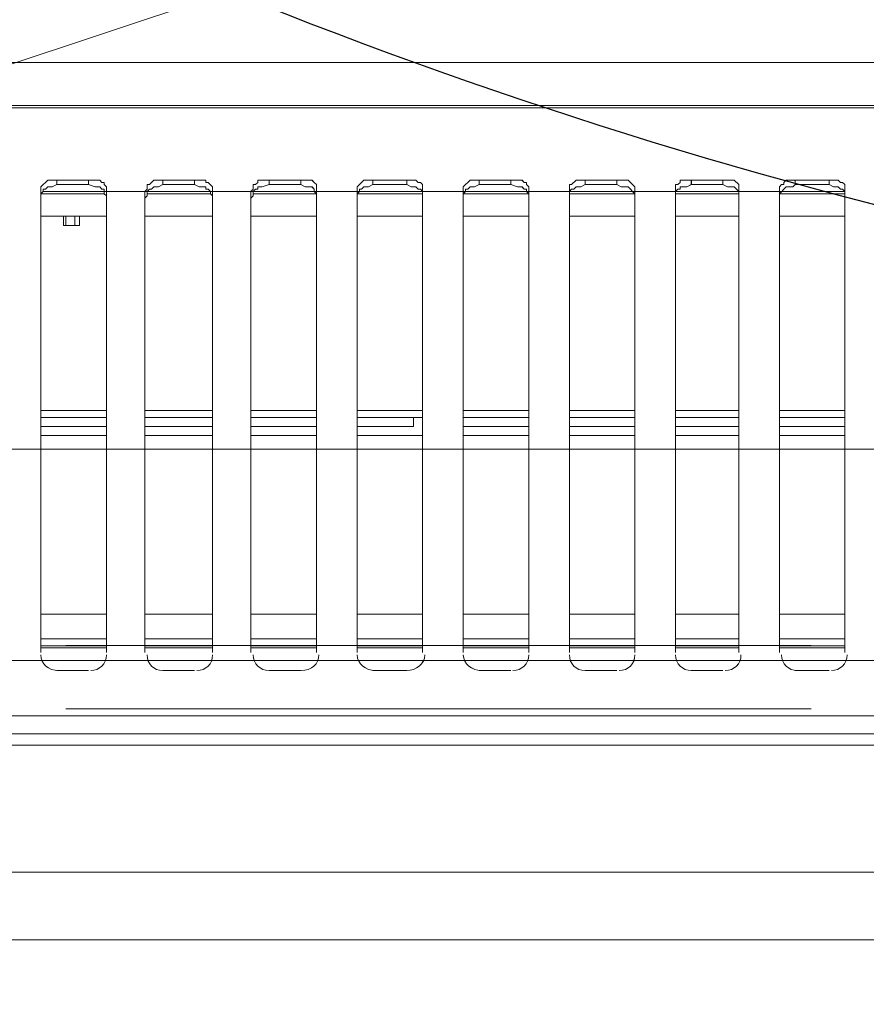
# Model space of a CAD drawing. Header units: millimetres. Extents: x -125266 to 274256, y -711690 to -301689.
# Tile 155 of 256: x -51736 to -51636, y -361895 to -361779. Entities that reach past the tile are written whole.
import ezdxf

# ---------------------------------------------------------------- set-up
doc = ezdxf.new("R2010")
doc.units = ezdxf.units.MM
doc.linetypes.add('CONTINOUS', pattern=[0])
for name, color, linetype, lineweight in [('ARCH', 7, 'Continuous', 0), ('CEILING', 8, 'Continuous', 5), ('Equipment', 8, 'Continuous', 0), ('Finished Line', 7, 'Continuous', 0), ('HOOD', 6, 'Continuous', 0), ('Legend', 5, 'Continuous', 0), ('MEPTEK HVAC-Kitchen Exhaust Air Duct', 30, 'Continuous', 30), ('MEPTEK HVAC-Kitchen Fresh Air Duct', 3, 'Continuous', 30), ('MEPTEK-TEXT1', 7, 'Continuous', 30)]:
    doc.layers.add(name, color=color, linetype=linetype, lineweight=lineweight)
doc.layers.add('Light Equipment', color=8, linetype='Continuous')
doc.layers.add('RACK', color=7, linetype='Continuous')
doc.styles.get("Standard").update_dxf_attribs({"font": 'ARIALN.TTF'})
doc.styles.add('Times New Roman', font='times.ttf', dxfattribs={"height": 150})
doc.dimstyles.new('ARA-125', dxfattribs={"dimtxt": 200, "dimasz": 75, "dimexe": 0, "dimexo": 75, "dimgap": 7.5, "dimtad": 0, "dimdec": 0, "dimrnd": 5, "dimdsep": 46, "dimtxsty": 'Times New Roman', "dimblk": 'ARCHTICK', "dimcen": 56.25, "dimdle": 56.25, "dimclrd": 256, "dimclre": 256, "dimclrt": 256, "dimazin": 3, "dimtfac": 1, "dimtdec": 0, "dimtix": 1, "dimtmove": 1, "dimatfit": 3, "dimfxl": 0, "dimtolj": 1, "dimlwd": -1, "dimlwe": 0, "dimarcsym": 0})

# ---------------------------------------------------------------- blocks, each defined once
blk = doc.blocks.new('A$Cd18de8f6')
at = {"layer": 'Equipment'}
for points in [[(800, 734), (800, 735.34), (400, 735.34), (0, 735.34), (0, 733.73)], [(800, 659.72), (800, 659.99), (800, 731.86), (800, 734), (400, 734), (400, 731.86), (400, 659.99), (400, 659.72), (400, 659.99), (400, 731.86), (400, 734), (0, 734), (0, 731.86), (0, 659.99), (0, 659.72), (400, 659.72), (800, 659.72), (800, 654.64), (800, 17.64), (800, 5.08)], [(800, 731.86), (400, 731.86), (0, 731.86)], [(181.17, 731.06), (92.99, 731.06)], [(91.92, 726.52), (95.66, 726.52)], [(104.48, 726.52), (108.22, 726.52)], [(117.04, 726.52), (120.78, 726.52)], [(129.33, 726.52), (133.34, 726.52)], [(141.89, 726.52), (145.63, 726.52)], [(154.45, 726.52), (158.19, 726.52)], [(167.01, 726.52), (170.75, 726.52)], [(179.3, 726.52), (183.3, 726.52)], [(97.8, 724.38), (97.8, 669.34), (97.53, 669.07), (97.53, 668.8), (97.27, 668.8), (97, 668.54), (90.85, 668.54), (90.05, 669.34), (90.05, 724.38)], [(110.36, 724.38), (110.36, 669.34), (109.82, 668.8), (109.56, 668.8), (109.56, 668.54), (103.41, 668.54), (102.88, 669.07), (102.61, 669.07), (102.61, 669.61), (102.34, 669.87), (102.34, 724.38)], [(122.65, 724.38), (122.65, 669.07), (122.38, 668.8), (122.12, 668.54), (115.7, 668.54), (115.7, 668.8), (115.44, 669.07), (115.17, 669.07), (115.17, 669.61), (114.9, 669.87), (114.9, 724.38)], [(135.21, 724.38), (135.21, 669.07), (134.94, 668.8), (134.67, 668.8), (134.41, 668.54), (128.26, 668.54), (127.46, 669.34), (127.46, 724.38)], [(147.77, 724.38), (147.77, 669.34), (147.5, 669.07), (147.5, 668.8), (147.23, 668.8), (146.97, 668.54), (140.82, 668.54), (140.02, 669.34), (140.02, 724.38)], [(160.33, 724.38), (160.33, 669.34), (159.52, 668.54), (153.38, 668.54), (152.84, 669.07), (152.58, 669.07), (152.58, 724.38)], [(172.62, 724.38), (172.62, 669.07), (172.08, 668.54), (165.67, 668.54), (165.67, 668.8), (165.4, 669.07), (165.13, 669.07), (165.13, 724.38)], [(185.17, 724.38), (185.17, 669.07), (184.91, 668.8), (184.64, 668.8), (184.37, 668.54), (178.23, 668.54), (177.96, 668.8), (177.96, 669.07), (177.69, 669.07), (177.43, 669.34), (177.43, 724.38)], [(97.8, 723.85), (90.05, 723.85)], [(97.8, 723.58), (90.05, 723.58)], [(181.17, 723.57), (92.99, 723.57)], [(110.36, 723.85), (102.34, 723.85)], [(110.36, 723.58), (102.35, 723.58)], [(122.65, 723.85), (114.9, 723.85)], [(122.65, 723.58), (114.9, 723.58)], [(135.21, 723.85), (127.46, 723.85)], [(135.21, 723.58), (127.46, 723.58)], [(147.77, 723.85), (140.02, 723.85)], [(147.77, 723.58), (140.02, 723.58)], [(160.33, 723.85), (152.58, 723.85)], [(160.33, 723.58), (152.58, 723.58)], [(172.62, 723.85), (165.13, 723.85)], [(172.62, 723.58), (165.14, 723.58)], [(185.17, 723.85), (177.43, 723.85)], [(185.18, 723.58), (177.43, 723.58)], [(97.8, 722.78), (90.05, 722.78)], [(110.36, 722.78), (102.34, 722.78)], [(122.65, 722.78), (114.9, 722.78)], [(135.21, 722.78), (127.46, 722.78)], [(147.77, 722.78), (140.02, 722.78)], [(160.33, 722.78), (152.58, 722.78)], [(172.62, 722.78), (165.13, 722.78)], [(185.17, 722.78), (177.43, 722.78)], [(97.8, 719.84), (90.05, 719.84)], [(110.36, 719.84), (102.35, 719.84)], [(122.65, 719.84), (114.9, 719.84)], [(135.21, 719.84), (127.46, 719.84)], [(147.77, 719.84), (140.02, 719.84)], [(160.33, 719.84), (152.58, 719.84)], [(172.62, 719.84), (165.14, 719.84)], [(185.18, 719.84), (177.43, 719.84)], [(90.05, 698.73), (97.8, 698.73)], [(102.34, 698.73), (110.36, 698.73)], [(114.9, 698.73), (122.65, 698.73)], [(127.46, 698.73), (135.21, 698.73)], [(140.02, 698.73), (147.77, 698.73)], [(152.58, 698.73), (160.33, 698.73)], [(165.13, 698.73), (172.62, 698.73)], [(177.43, 698.73), (185.17, 698.73)], [(90.05, 697.66), (97.8, 697.66)], [(102.34, 697.66), (110.35, 697.66)], [(114.9, 697.66), (122.65, 697.66)], [(127.46, 697.66), (134.14, 697.66), (134.14, 696.59), (127.46, 696.59)], [(140.02, 697.66), (147.76, 697.66)], [(152.57, 697.66), (160.33, 697.66)], [(165.13, 697.66), (172.61, 697.66)], [(177.43, 697.66), (185.17, 697.66)], [(97.8, 696.59), (90.05, 696.59)], [(110.36, 696.59), (102.34, 696.59)], [(122.65, 696.59), (114.9, 696.59)], [(134.14, 696.59), (135.21, 696.59)], [(147.77, 696.59), (140.02, 696.59)], [(160.33, 696.59), (152.58, 696.59)], [(172.62, 696.59), (165.13, 696.59)], [(185.17, 696.59), (177.43, 696.59)], [(97.8, 695.79), (90.05, 695.79)], [(110.36, 695.79), (102.34, 695.79)], [(122.65, 695.79), (114.9, 695.79)], [(135.21, 695.79), (127.46, 695.79)], [(147.77, 695.79), (140.02, 695.79)], [(160.33, 695.79), (152.58, 695.79)], [(172.62, 695.79), (165.13, 695.79)], [(185.17, 695.79), (177.43, 695.79)], [(94.59, 672.81), (94.59, 673.88), (92.72, 673.88), (92.72, 672.81)], [(92.99, 673.88), (92.99, 672.81)], [(94.06, 673.88), (94.06, 672.81)], [(97.8, 672.81), (90.05, 672.81)], [(110.36, 672.81), (102.34, 672.81)], [(122.65, 672.81), (114.9, 672.81)], [(135.21, 672.81), (127.46, 672.81)], [(147.77, 672.81), (140.02, 672.81)], [(160.33, 672.81), (152.58, 672.81)], [(172.62, 672.81), (165.13, 672.81)], [(185.17, 672.81), (177.43, 672.81)], [(97.8, 670.67), (97.8, 670.41), (97.53, 670.14), (97.53, 669.61), (97.27, 669.61), (97, 669.34), (96.46, 669.34), (95.66, 669.07), (91.92, 669.07), (91.39, 669.34), (90.85, 669.34), (90.59, 669.61), (90.32, 669.61), (90.32, 669.87), (90.05, 670.14), (90.05, 670.67)], [(110.36, 670.67), (110.36, 670.41), (110.09, 670.14), (110.09, 669.87), (109.82, 669.61), (109.56, 669.61), (109.56, 669.34), (108.76, 669.34), (108.22, 669.07), (104.48, 669.07), (103.95, 669.34), (103.41, 669.34), (103.14, 669.61), (102.88, 669.61), (102.61, 669.87), (102.61, 670.41), (102.34, 670.67)], [(122.65, 670.67), (122.65, 670.14), (122.38, 669.87), (122.38, 669.61), (122.12, 669.34), (121.31, 669.34), (120.78, 669.07), (117.04, 669.07), (116.24, 669.34), (115.7, 669.34), (115.7, 669.61), (115.44, 669.61), (115.17, 669.87), (115.17, 670.41), (114.9, 670.67)], [(135.21, 670.67), (135.21, 669.87), (134.94, 669.61), (134.67, 669.61), (134.41, 669.34), (133.87, 669.34), (133.34, 669.07), (129.33, 669.07), (128.8, 669.34), (128.26, 669.34), (127.99, 669.61), (127.73, 669.61), (127.73, 669.87), (127.46, 670.14), (127.46, 670.67)], [(147.77, 670.67), (147.77, 670.14), (147.5, 669.87), (147.5, 669.61), (147.23, 669.61), (146.97, 669.34), (146.43, 669.34), (145.63, 669.07), (141.89, 669.07), (141.35, 669.34), (140.82, 669.34), (140.55, 669.61), (140.29, 669.61), (140.29, 669.87), (140.02, 670.14), (140.02, 670.67)], [(160.33, 670.67), (160.33, 670.14), (159.52, 669.34), (158.72, 669.34), (158.19, 669.07), (154.45, 669.07), (153.91, 669.34), (153.38, 669.34), (153.11, 669.61), (152.84, 669.61), (152.58, 669.87), (152.58, 670.67)], [(172.62, 670.67), (172.62, 669.87), (172.08, 669.34), (171.28, 669.34), (170.75, 669.07), (167.01, 669.07), (166.47, 669.34), (165.67, 669.34), (165.67, 669.61), (165.4, 669.61), (165.13, 669.87), (165.13, 670.67)], [(185.17, 670.67), (185.17, 669.87), (184.91, 669.61), (184.64, 669.61), (184.37, 669.34), (183.84, 669.34), (183.3, 669.07), (179.3, 669.07), (179.03, 669.34), (178.23, 669.34), (177.43, 670.14), (177.43, 670.67)], [(90.05, 670.14), (97.53, 670.14)], [(97.53, 669.87), (90.32, 669.87)], [(181.17, 669.87), (92.99, 669.87)], [(102.61, 670.14), (110.09, 670.14)], [(110.09, 669.87), (102.61, 669.87)], [(115.17, 670.14), (122.65, 670.14)], [(122.38, 669.87), (115.17, 669.87)], [(127.46, 670.14), (135.21, 670.14)], [(134.94, 669.87), (127.73, 669.87)], [(140.02, 670.14), (147.77, 670.14)], [(147.5, 669.87), (140.29, 669.87)], [(152.58, 670.14), (160.33, 670.14)], [(160.06, 669.87), (152.58, 669.87)], [(165.13, 670.14), (172.62, 670.14)], [(172.62, 669.87), (165.13, 669.87)], [(177.43, 670.14), (185.17, 670.14)], [(185.17, 669.87), (177.69, 669.87)], [(91.92, 668.54), (91.92, 669.07)], [(95.66, 668.54), (95.66, 669.07)], [(104.48, 668.54), (104.48, 669.07)], [(108.22, 668.54), (108.22, 669.07)], [(117.04, 668.54), (117.04, 669.07)], [(120.78, 668.54), (120.78, 669.07)], [(129.33, 668.54), (129.33, 669.07)], [(133.34, 668.54), (133.34, 669.07)], [(141.89, 668.54), (141.89, 669.07)], [(145.63, 668.54), (145.63, 669.07)], [(154.45, 668.54), (154.45, 669.07)], [(158.19, 668.54), (158.19, 669.07)], [(167.01, 668.54), (167.01, 669.07)], [(170.75, 668.54), (170.75, 669.07)], [(179.3, 668.54), (179.3, 669.07)], [(183.3, 668.54), (183.3, 669.07)], [(800, 659.99), (400, 659.99), (0, 659.99)], [(0, 654.64), (400, 654.64), (800, 654.64)], [(128.8, 654.64), (40.62, 654.64)], [(154.18, 654.64), (141.35, 654.64)], [(254.91, 654.64), (166.74, 654.64)]]:
    blk.add_lwpolyline(points, dxfattribs=at)
for points in [[(90.05, 724.65), (90.05, 725.72), (90.85, 726.52), (92.19, 726.52)], [(95.93, 726.52), (97, 726.52), (97.8, 725.72), (97.8, 724.65)], [(102.61, 724.65), (102.61, 725.72), (103.41, 726.52), (104.48, 726.52)], [(108.49, 726.52), (109.56, 726.52), (110.36, 725.72), (110.36, 724.65)], [(115.17, 724.65), (115.17, 725.72), (115.97, 726.52), (117.04, 726.52)], [(120.78, 726.52), (122.12, 726.52), (122.92, 725.72), (122.92, 724.65)], [(127.46, 724.65), (127.46, 725.72), (128.53, 726.52), (129.6, 726.52)], [(133.34, 726.52), (134.41, 726.52), (135.48, 725.72), (135.48, 724.65)], [(140.02, 724.65), (140.02, 725.72), (141.09, 726.52), (142.16, 726.52)], [(145.9, 726.52), (146.97, 726.52), (147.77, 725.72), (147.77, 724.65)], [(152.58, 724.65), (152.58, 725.72), (153.38, 726.52), (154.45, 726.52)], [(158.45, 726.52), (159.52, 726.52), (160.33, 725.72), (160.33, 724.65)], [(165.13, 724.65), (165.13, 725.72), (165.94, 726.52), (167.01, 726.52)], [(171.01, 726.52), (172.08, 726.52), (172.88, 725.72), (172.88, 724.65)], [(177.69, 724.65), (177.69, 725.72), (178.49, 726.52), (179.56, 726.52)], [(183.57, 726.52), (184.64, 726.52), (185.44, 725.72), (185.44, 724.65)]]:
    blk.add_open_spline(points, degree=3, dxfattribs=at)
blk = doc.blocks.new('ARCH')
at = {"layer": 'Legend', "ltscale": 15}
h = blk.add_hatch(dxfattribs=at)
h.set_pattern_fill('SACNCR', color=8, scale=25, style=0)
edge = h.paths.add_edge_path()
edge.add_arc((-53445.78, -362114.48), 661.35, 18.05247, 146.34022)
edge.add_line((-53996.25, -361747.92), (-53996.25, -362009.47))
edge.add_line((-53996.25, -362009.47), (-53996.24, -362009.47))
edge.add_line((-53996.24, -362009.47), (-53974.54, -361931.34))
edge.add_line((-53974.54, -361931.34), (-53941.81, -361857.14))
edge.add_line((-53941.81, -361857.14), (-53898.73, -361788.42))
edge.add_line((-53898.73, -361788.42), (-53846.22, -361726.62))
edge.add_line((-53846.22, -361726.62), (-53785.36, -361673.01))
edge.add_line((-53785.36, -361673.01), (-53717.42, -361628.73))
edge.add_line((-53717.42, -361628.73), (-53643.81, -361594.68))
edge.add_line((-53643.81, -361594.68), (-53566.06, -361571.58))
edge.add_line((-53566.06, -361571.58), (-53485.81, -361559.91))
edge.add_line((-53485.81, -361559.91), (-53404.7, -361559.92))
edge.add_line((-53404.7, -361559.92), (-53377.17, -361563.92))
edge.add_arc((-53404.64, -362113.24), 550, 10.8678, 87.1378, ccw=False)
edge.add_line((-52864.5, -362009.54), (-48663.66, -362009.54))
edge.add_line((-48663.66, -362009.54), (-48663.66, -361770.81))
edge.add_line((-48663.66, -361770.81), (-48213.66, -361770.84))
edge.add_line((-48213.66, -361770.84), (-48213.66, -361770.83))
edge.add_line((-48213.66, -361770.83), (-48663.64, -361770.83))
edge.add_line((-48663.64, -361770.83), (-48213.64, -361770.84))
edge.add_line((-48213.64, -361770.84), (-48213.66, -361770.84))
edge.add_line((-48213.66, -361770.84), (-48213.66, -362009.81))
edge.add_line((-48213.66, -362009.81), (-46905.49, -362009.89))
edge.add_line((-46905.49, -362009.89), (-46905.49, -361909.54))
edge.add_line((-46905.49, -361909.54), (-48113.66, -361909.54))
edge.add_line((-48113.66, -361909.54), (-48113.66, -361670.83))
edge.add_line((-48113.66, -361670.83), (-48763.64, -361670.83))
edge.add_line((-48763.64, -361670.83), (-48763.64, -361909.54))
edge.add_line((-48763.64, -361909.54), (-52816.98, -361909.54))
h = blk.add_hatch(dxfattribs=at)
h.set_pattern_fill('SACNCR', color=8, scale=25, style=0)
edge = h.paths.add_edge_path()
edge.add_arc((-53445.78, -362114.48), 661.35, 18.05247, 146.34022)
edge.add_line((-53996.25, -361747.92), (-53996.25, -362009.47))
edge.add_line((-53996.25, -362009.47), (-53996.24, -362009.47))
edge.add_line((-53996.24, -362009.47), (-53974.54, -361931.34))
edge.add_line((-53974.54, -361931.34), (-53941.81, -361857.14))
edge.add_line((-53941.81, -361857.14), (-53898.73, -361788.42))
edge.add_line((-53898.73, -361788.42), (-53846.22, -361726.62))
edge.add_line((-53846.22, -361726.62), (-53785.36, -361673.01))
edge.add_line((-53785.36, -361673.01), (-53717.42, -361628.73))
edge.add_line((-53717.42, -361628.73), (-53643.81, -361594.68))
edge.add_line((-53643.81, -361594.68), (-53566.06, -361571.58))
edge.add_line((-53566.06, -361571.58), (-53485.81, -361559.91))
edge.add_line((-53485.81, -361559.91), (-53404.7, -361559.92))
edge.add_line((-53404.7, -361559.92), (-53377.17, -361563.92))
edge.add_arc((-53404.64, -362113.24), 550, 10.8678, 87.1378, ccw=False)
edge.add_line((-52864.5, -362009.54), (-48663.66, -362009.54))
edge.add_line((-48663.66, -362009.54), (-48663.66, -361770.81))
edge.add_line((-48663.66, -361770.81), (-48213.66, -361770.84))
edge.add_line((-48213.66, -361770.84), (-48213.66, -361770.83))
edge.add_line((-48213.66, -361770.83), (-48663.64, -361770.83))
edge.add_line((-48663.64, -361770.83), (-48663.66, -362021.85))
edge.add_line((-48663.66, -362021.85), (-48478.01, -362021.86))
edge.add_line((-48478.01, -362021.86), (-48478.03, -362220.82))
edge.add_line((-48478.03, -362220.82), (-48213.67, -362220.84))
edge.add_line((-48213.67, -362220.84), (-48213.64, -361770.84))
edge.add_line((-48213.64, -361770.84), (-48213.66, -361770.84))
edge.add_line((-48213.66, -361770.84), (-48213.66, -362009.81))
edge.add_line((-48213.66, -362009.81), (-46905.49, -362009.89))
edge.add_line((-46905.49, -362009.89), (-46905.49, -361909.54))
edge.add_line((-46905.49, -361909.54), (-48113.66, -361909.54))
edge.add_line((-48113.66, -361909.54), (-48113.66, -361670.83))
edge.add_line((-48113.66, -361670.83), (-48763.64, -361670.83))
edge.add_line((-48763.64, -361670.83), (-48763.64, -361909.54))
edge.add_line((-48763.64, -361909.54), (-52816.98, -361909.54))
at = {"layer": 'Finished Line', "color": 8}
for p, q in [((-52795.57, -361879.54), (-48793.66, -361879.54)), ((-52795.57, -361879.54), (-48793.66, -361879.54)), ((-52801.21, -361887.54), (-48785.66, -361887.54)), ((-52801.21, -361887.54), (-48785.66, -361887.54))]:
    blk.add_line(p, q, dxfattribs=at)
at = {"layer": 'HOOD'}
blk.add_line((-49023.66, -360879.54), (-52023.66, -361879.54), dxfattribs=at)
blk.add_lwpolyline([(-52023.66, -361879.54), (-49023.66, -361879.54), (-49023.66, -360879.54), (-52023.66, -360879.54)], close=True, dxfattribs=at)
at = {"layer": 'Light Equipment', "lineweight": 0}
blk.add_line((-49023.66, -360879.54), (-52023.66, -361879.54), dxfattribs=at)
blk.add_lwpolyline([(-52023.66, -361879.54), (-49023.66, -361879.54), (-49023.66, -360879.54), (-52023.66, -360879.54)], close=True, dxfattribs=at)
for points in [[(-51023.66, -361788.92), (-51023.66, -361789.19), (-51023.66, -361861.06), (-51023.66, -361863.2), (-51423.66, -361863.2), (-51423.66, -361861.06), (-51423.66, -361789.19), (-51423.66, -361788.92), (-51423.66, -361789.19), (-51423.66, -361861.06), (-51423.66, -361863.2), (-51823.66, -361863.2), (-51823.66, -361861.06), (-51823.66, -361789.19), (-51823.66, -361788.92), (-51423.66, -361788.92), (-51023.66, -361788.92), (-51023.66, -361783.84), (-51023.66, -361146.84), (-51023.66, -361134.28)], [(-51823.66, -361783.84), (-51423.66, -361783.84), (-51023.66, -361783.84)], [(-51694.87, -361783.84), (-51783.04, -361783.84)], [(-51669.48, -361783.84), (-51682.31, -361783.84)], [(-51568.75, -361783.84), (-51656.92, -361783.84)], [(-51023.66, -361789.19), (-51423.66, -361789.19), (-51823.66, -361789.19)], [(-51725.86, -361853.58), (-51725.86, -361798.54), (-51726.13, -361798.27), (-51726.13, -361798.01), (-51726.4, -361798.01), (-51726.66, -361797.74), (-51732.81, -361797.74), (-51733.61, -361798.54), (-51733.61, -361853.58)], [(-51731.74, -361797.74), (-51731.74, -361798.27)], [(-51728, -361797.74), (-51728, -361798.27)], [(-51713.3, -361853.58), (-51713.3, -361798.54), (-51713.84, -361798.01), (-51714.1, -361798.01), (-51714.1, -361797.74), (-51720.25, -361797.74), (-51720.78, -361798.27), (-51721.05, -361798.27), (-51721.05, -361798.81), (-51721.32, -361799.07), (-51721.32, -361853.58)], [(-51719.19, -361797.74), (-51719.19, -361798.27)], [(-51715.44, -361797.74), (-51715.44, -361798.27)], [(-51701.01, -361853.58), (-51701.01, -361798.27), (-51701.28, -361798.01), (-51701.55, -361797.74), (-51707.96, -361797.74), (-51707.96, -361798.01), (-51708.23, -361798.27), (-51708.49, -361798.27), (-51708.49, -361798.81), (-51708.76, -361799.07), (-51708.76, -361853.58)], [(-51706.62, -361797.74), (-51706.62, -361798.27)], [(-51702.88, -361797.74), (-51702.88, -361798.27)], [(-51688.45, -361853.58), (-51688.45, -361798.27), (-51688.72, -361798.01), (-51688.99, -361798.01), (-51689.25, -361797.74), (-51695.4, -361797.74), (-51696.2, -361798.54), (-51696.2, -361853.58)], [(-51694.33, -361797.74), (-51694.33, -361798.27)], [(-51690.32, -361797.74), (-51690.32, -361798.27)], [(-51675.89, -361853.58), (-51675.89, -361798.54), (-51676.16, -361798.27), (-51676.16, -361798.01), (-51676.43, -361798.01), (-51676.7, -361797.74), (-51682.84, -361797.74), (-51683.64, -361798.54), (-51683.64, -361853.58)], [(-51681.77, -361797.74), (-51681.77, -361798.27)], [(-51678.03, -361797.74), (-51678.03, -361798.27)], [(-51663.34, -361853.58), (-51663.34, -361798.54), (-51664.14, -361797.74), (-51670.28, -361797.74), (-51670.82, -361798.27), (-51671.08, -361798.27), (-51671.08, -361853.58)], [(-51669.21, -361797.74), (-51669.21, -361798.27)], [(-51665.47, -361797.74), (-51665.47, -361798.27)], [(-51651.04, -361853.58), (-51651.04, -361798.27), (-51651.58, -361797.74), (-51657.99, -361797.74), (-51657.99, -361798.01), (-51658.26, -361798.27), (-51658.53, -361798.27), (-51658.53, -361853.58)], [(-51656.66, -361797.74), (-51656.66, -361798.27)], [(-51652.92, -361797.74), (-51652.92, -361798.27)], [(-51638.49, -361853.58), (-51638.49, -361798.27), (-51638.75, -361798.01), (-51639.02, -361798.01), (-51639.29, -361797.74), (-51645.43, -361797.74), (-51645.7, -361798.01), (-51645.7, -361798.27), (-51645.97, -361798.27), (-51646.24, -361798.54), (-51646.24, -361853.58)], [(-51644.36, -361797.74), (-51644.36, -361798.27)], [(-51640.36, -361797.74), (-51640.36, -361798.27)], [(-51725.86, -361799.88), (-51725.86, -361799.61), (-51726.13, -361799.34), (-51726.13, -361798.81), (-51726.4, -361798.81), (-51726.66, -361798.54), (-51727.2, -361798.54), (-51728, -361798.27), (-51731.74, -361798.27), (-51732.27, -361798.54), (-51732.81, -361798.54), (-51733.08, -361798.81), (-51733.34, -361798.81), (-51733.34, -361799.07), (-51733.61, -361799.34), (-51733.61, -361799.88)], [(-51713.3, -361799.88), (-51713.3, -361799.61), (-51713.57, -361799.34), (-51713.57, -361799.07), (-51713.84, -361798.81), (-51714.1, -361798.81), (-51714.1, -361798.54), (-51714.91, -361798.54), (-51715.44, -361798.27), (-51719.18, -361798.27), (-51719.72, -361798.54), (-51720.25, -361798.54), (-51720.52, -361798.81), (-51720.78, -361798.81), (-51721.05, -361799.07), (-51721.05, -361799.61), (-51721.32, -361799.88)], [(-51701.01, -361799.88), (-51701.01, -361799.34), (-51701.28, -361799.07), (-51701.28, -361798.81), (-51701.55, -361798.54), (-51702.35, -361798.54), (-51702.88, -361798.27), (-51706.62, -361798.27), (-51707.42, -361798.54), (-51707.96, -361798.54), (-51707.96, -361798.81), (-51708.23, -361798.81), (-51708.49, -361799.07), (-51708.49, -361799.61), (-51708.76, -361799.88)], [(-51688.45, -361799.88), (-51688.45, -361799.07), (-51688.72, -361798.81), (-51688.99, -361798.81), (-51689.25, -361798.54), (-51689.79, -361798.54), (-51690.32, -361798.27), (-51694.33, -361798.27), (-51694.87, -361798.54), (-51695.4, -361798.54), (-51695.67, -361798.81), (-51695.93, -361798.81), (-51695.93, -361799.07), (-51696.2, -361799.34), (-51696.2, -361799.88)], [(-51675.89, -361799.88), (-51675.89, -361799.34), (-51676.16, -361799.07), (-51676.16, -361798.81), (-51676.43, -361798.81), (-51676.7, -361798.54), (-51677.23, -361798.54), (-51678.03, -361798.27), (-51681.77, -361798.27), (-51682.31, -361798.54), (-51682.84, -361798.54), (-51683.11, -361798.81), (-51683.38, -361798.81), (-51683.38, -361799.07), (-51683.64, -361799.34), (-51683.64, -361799.88)], [(-51663.34, -361799.88), (-51663.34, -361799.34), (-51664.14, -361798.54), (-51664.94, -361798.54), (-51665.47, -361798.27), (-51669.21, -361798.27), (-51669.75, -361798.54), (-51670.28, -361798.54), (-51670.55, -361798.81), (-51670.82, -361798.81), (-51671.08, -361799.07), (-51671.08, -361799.88)], [(-51651.04, -361799.88), (-51651.04, -361799.07), (-51651.58, -361798.54), (-51652.38, -361798.54), (-51652.92, -361798.27), (-51656.66, -361798.27), (-51657.19, -361798.54), (-51657.99, -361798.54), (-51657.99, -361798.81), (-51658.26, -361798.81), (-51658.53, -361799.07), (-51658.53, -361799.88)], [(-51638.49, -361799.88), (-51638.49, -361799.07), (-51638.75, -361798.81), (-51639.02, -361798.81), (-51639.29, -361798.54), (-51639.82, -361798.54), (-51640.36, -361798.27), (-51644.36, -361798.27), (-51644.63, -361798.54), (-51645.43, -361798.54), (-51646.24, -361799.34), (-51646.24, -361799.88)], [(-51733.61, -361799.34), (-51726.13, -361799.34)], [(-51726.13, -361799.07), (-51733.34, -361799.07)], [(-51642.49, -361799.07), (-51730.67, -361799.07)], [(-51713.57, -361799.07), (-51721.05, -361799.07)], [(-51721.05, -361799.34), (-51713.57, -361799.34)], [(-51701.28, -361799.07), (-51708.49, -361799.07)], [(-51708.49, -361799.34), (-51701.01, -361799.34)], [(-51696.2, -361799.34), (-51688.45, -361799.34)], [(-51688.72, -361799.07), (-51695.93, -361799.07)], [(-51683.64, -361799.34), (-51675.89, -361799.34)], [(-51676.16, -361799.07), (-51683.38, -361799.07)], [(-51663.6, -361799.07), (-51671.08, -361799.07)], [(-51671.08, -361799.34), (-51663.34, -361799.34)], [(-51651.04, -361799.07), (-51658.53, -361799.07)], [(-51658.53, -361799.34), (-51651.04, -361799.34)], [(-51646.24, -361799.34), (-51638.49, -361799.34)], [(-51638.49, -361799.07), (-51645.97, -361799.07)], [(-51725.86, -361802.01), (-51733.61, -361802.01)], [(-51729.07, -361802.01), (-51729.07, -361803.08), (-51730.94, -361803.08), (-51730.94, -361802.01)], [(-51730.67, -361803.08), (-51730.67, -361802.01)], [(-51729.6, -361803.08), (-51729.6, -361802.01)], [(-51713.3, -361802.01), (-51721.32, -361802.01)], [(-51701.01, -361802.01), (-51708.76, -361802.01)], [(-51688.45, -361802.01), (-51696.2, -361802.01)], [(-51675.89, -361802.01), (-51683.64, -361802.01)], [(-51663.34, -361802.01), (-51671.08, -361802.01)], [(-51651.04, -361802.01), (-51658.53, -361802.01)], [(-51638.49, -361802.01), (-51646.24, -361802.01)], [(-51725.86, -361824.99), (-51733.61, -361824.99)], [(-51713.3, -361824.99), (-51721.32, -361824.99)], [(-51701.01, -361824.99), (-51708.76, -361824.99)], [(-51688.45, -361824.99), (-51696.2, -361824.99)], [(-51675.89, -361824.99), (-51683.64, -361824.99)], [(-51663.34, -361824.99), (-51671.08, -361824.99)], [(-51651.04, -361824.99), (-51658.53, -361824.99)], [(-51638.49, -361824.99), (-51646.24, -361824.99)], [(-51725.86, -361825.79), (-51733.61, -361825.79)], [(-51733.61, -361826.86), (-51725.87, -361826.86)], [(-51713.3, -361825.79), (-51721.32, -361825.79)], [(-51721.32, -361826.86), (-51713.31, -361826.86)], [(-51701.01, -361825.79), (-51708.76, -361825.79)], [(-51708.76, -361826.86), (-51701.01, -361826.86)], [(-51696.2, -361826.86), (-51689.52, -361826.86), (-51689.52, -361825.79), (-51696.2, -361825.79)], [(-51689.52, -361825.79), (-51688.45, -361825.79)], [(-51675.89, -361825.79), (-51683.64, -361825.79)], [(-51683.64, -361826.86), (-51675.9, -361826.86)], [(-51671.09, -361826.86), (-51663.34, -361826.86)], [(-51663.34, -361825.79), (-51671.08, -361825.79)], [(-51651.04, -361825.79), (-51658.53, -361825.79)], [(-51658.53, -361826.86), (-51651.05, -361826.86)], [(-51638.49, -361825.79), (-51646.24, -361825.79)], [(-51646.24, -361826.86), (-51638.49, -361826.86)], [(-51733.61, -361827.93), (-51725.86, -361827.93)], [(-51721.32, -361827.93), (-51713.3, -361827.93)], [(-51708.76, -361827.93), (-51701.01, -361827.93)], [(-51696.2, -361827.93), (-51688.45, -361827.93)], [(-51683.64, -361827.93), (-51675.89, -361827.93)], [(-51671.08, -361827.93), (-51663.34, -361827.93)], [(-51658.53, -361827.93), (-51651.04, -361827.93)], [(-51646.24, -361827.93), (-51638.49, -361827.93)], [(-51725.86, -361849.04), (-51733.61, -361849.04)], [(-51713.3, -361849.04), (-51721.31, -361849.04)], [(-51701.01, -361849.04), (-51708.76, -361849.04)], [(-51688.45, -361849.04), (-51696.2, -361849.04)], [(-51675.89, -361849.04), (-51683.64, -361849.04)], [(-51663.34, -361849.04), (-51671.08, -361849.04)], [(-51651.04, -361849.04), (-51658.52, -361849.04)], [(-51638.48, -361849.04), (-51646.24, -361849.04)], [(-51725.86, -361851.98), (-51733.61, -361851.98)], [(-51713.3, -361851.98), (-51721.32, -361851.98)], [(-51701.01, -361851.98), (-51708.76, -361851.98)], [(-51688.45, -361851.98), (-51696.2, -361851.98)], [(-51675.89, -361851.98), (-51683.64, -361851.98)], [(-51663.34, -361851.98), (-51671.08, -361851.98)], [(-51651.04, -361851.98), (-51658.53, -361851.98)], [(-51638.49, -361851.98), (-51646.24, -361851.98)], [(-51725.86, -361852.78), (-51733.61, -361852.78)], [(-51725.86, -361853.05), (-51733.61, -361853.05)], [(-51642.49, -361852.77), (-51730.67, -361852.77)], [(-51713.3, -361853.05), (-51721.32, -361853.05)], [(-51713.3, -361852.78), (-51721.31, -361852.78)], [(-51701.01, -361852.78), (-51708.76, -361852.78)], [(-51701.01, -361853.05), (-51708.76, -361853.05)], [(-51688.45, -361852.78), (-51696.2, -361852.78)], [(-51688.45, -361853.05), (-51696.2, -361853.05)], [(-51675.89, -361852.78), (-51683.64, -361852.78)], [(-51675.89, -361853.05), (-51683.64, -361853.05)], [(-51663.34, -361852.78), (-51671.08, -361852.78)], [(-51663.34, -361853.05), (-51671.08, -361853.05)], [(-51651.04, -361853.05), (-51658.53, -361853.05)], [(-51651.04, -361852.78), (-51658.52, -361852.78)], [(-51638.48, -361852.78), (-51646.24, -361852.78)], [(-51638.49, -361853.05), (-51646.24, -361853.05)], [(-51731.74, -361855.72), (-51728, -361855.72)], [(-51719.18, -361855.72), (-51715.44, -361855.72)], [(-51706.62, -361855.72), (-51702.88, -361855.72)], [(-51694.33, -361855.72), (-51690.32, -361855.72)], [(-51681.77, -361855.72), (-51678.03, -361855.72)], [(-51669.21, -361855.72), (-51665.47, -361855.72)], [(-51656.66, -361855.72), (-51652.92, -361855.72)], [(-51644.36, -361855.72), (-51640.36, -361855.72)], [(-51642.49, -361860.26), (-51730.67, -361860.26)], [(-51023.66, -361861.06), (-51423.66, -361861.06), (-51823.66, -361861.06)], [(-51023.66, -361863.2), (-51023.66, -361864.54), (-51423.66, -361864.54), (-51823.66, -361864.54), (-51823.66, -361862.94)]]:
    blk.add_lwpolyline(points, dxfattribs=at)
for points in [[(-51733.61, -361853.85), (-51733.61, -361854.92), (-51732.81, -361855.72), (-51731.47, -361855.72)], [(-51727.73, -361855.72), (-51726.66, -361855.72), (-51725.86, -361854.92), (-51725.86, -361853.85)], [(-51721.05, -361853.85), (-51721.05, -361854.92), (-51720.25, -361855.72), (-51719.18, -361855.72)], [(-51715.17, -361855.72), (-51714.1, -361855.72), (-51713.3, -361854.92), (-51713.3, -361853.85)], [(-51708.49, -361853.85), (-51708.49, -361854.92), (-51707.69, -361855.72), (-51706.62, -361855.72)], [(-51702.88, -361855.72), (-51701.55, -361855.72), (-51700.74, -361854.92), (-51700.74, -361853.85)], [(-51696.2, -361853.85), (-51696.2, -361854.92), (-51695.13, -361855.72), (-51694.06, -361855.72)], [(-51690.32, -361855.72), (-51689.25, -361855.72), (-51688.19, -361854.92), (-51688.19, -361853.85)], [(-51683.64, -361853.85), (-51683.64, -361854.92), (-51682.57, -361855.72), (-51681.51, -361855.72)], [(-51677.76, -361855.72), (-51676.7, -361855.72), (-51675.89, -361854.92), (-51675.89, -361853.85)], [(-51671.08, -361853.85), (-51671.08, -361854.92), (-51670.28, -361855.72), (-51669.21, -361855.72)], [(-51665.21, -361855.72), (-51664.14, -361855.72), (-51663.34, -361854.92), (-51663.34, -361853.85)], [(-51658.53, -361853.85), (-51658.53, -361854.92), (-51657.72, -361855.72), (-51656.66, -361855.72)], [(-51652.65, -361855.72), (-51651.58, -361855.72), (-51650.78, -361854.92), (-51650.78, -361853.85)], [(-51645.97, -361853.85), (-51645.97, -361854.92), (-51645.17, -361855.72), (-51644.1, -361855.72)], [(-51640.09, -361855.72), (-51639.02, -361855.72), (-51638.22, -361854.92), (-51638.22, -361853.85)]]:
    blk.add_open_spline(points, degree=3, dxfattribs=at)
at = {"layer": 'Equipment', "lineweight": 30, "xscale": -1, "rotation": 180}
blk.add_blockref('A$Cd18de8f6', (-51823.66, -361129.2), dxfattribs=at)
blk = doc.blocks.new('H-06')
at = {"layer": 'HOOD', "lineweight": 0}
for p, q in [((-82795.9, -344210.22), (-80075.9, -344210.22)), ((-82820.9, -344235.22), (-80050.9, -344235.22)), ((-82885.9, -344260.22), (-79985.9, -344260.22))]:
    blk.add_line(p, q, dxfattribs=at)
blk = doc.blocks.new('_ArchTick')
at = {"color": 0, "linetype": 'ByBlock', "const_width": 0.15}
blk.add_lwpolyline([(-0.5, -0.5), (0.5, 0.5)], dxfattribs=at)

msp = doc.modelspace()

# ---------------------------------------------------------------- linework, layer by layer
at = {"layer": 'CEILING', "lineweight": 0}
msp.add_lwpolyline([(-53966.25, -358280.6, -0.03944), (-52166.25, -358141.58), (-52166.25, -360079.54), (-47346.3, -360079.54, -0.228214), (-47025.49, -360747.25), (-47025.49, -361879.54), (-48083.66, -361879.54), (-48083.66, -361640.83), (-48793.66, -361640.83), (-48793.66, -361879.54), (-52795.57, -361879.54, 0.569933), (-53966.25, -361659.43), (-53966.25, -358280.6)], format="xyb", dxfattribs=at)
at = {"layer": 'MEPTEK HVAC-Kitchen Exhaust Air Duct', "extrusion": (0, -0.00395, 0.999992)}
msp.add_arc((-51485.5, -361216.71, 1429.02), 600, 229.64533, 270, dxfattribs=at)

# ---------------------------------------------------------------- block references
at = {"layer": 'ARCH'}
msp.add_blockref('ARCH', (0, 0), dxfattribs=at)
at = {"layer": 'HOOD'}
msp.add_blockref('H-06', (30912.24, -17619.32), dxfattribs=at)

# ---------------------------------------------------------------- texts
at = {"layer": 'MEPTEK-TEXT1', "char_height": 350, "attachment_point": 1}
for s, insert, width in [('{\\fCalibri|b0|i0|c0|p34;\\H1.28571x;\\C1;GENERAL GUIDELINES-HVAC :\\P\\fArial Narrow|b0|i0|c0|p34;\\H0.88889x;\\C256;\\P\\fCalibri|b0|i0|c0|p34;\\C4;DUCTING :\\H0.875x;\\P\\pi-1050,l1050,t1050;\\C256;1.^IDUCTING SHALL BE IN ACCORDANCE WITH IS 655, GALVANIZED IRON SHEET TO BE USED FOR ALL DUCTING WORKS. THERMAL INSULATION ON DUCTS SHALL BE 19 MM THICK. CLOSED CELL CLASS “O” BS 476 PART 6-7 FM APPROVED NITRILE RUBBER ELASTOMERIC INSULATION THERMAL CONDUCTIVITY 0.033 WATTS PER METER-KELVIN (W/(M.K)) AT 0°C FOR AIR CONDITIONING DUCTING. \\P2.^ITHERMAL INSULATION ON KITCHEN EXHAUST DUCTING SHALL BE 80 MM THICK ALUMINUM FOIL FACED RESIN BONDED FIBRE GLASS WOOL OF DENSITY NOT LESS THAN 48 KG/M3.\\P3.^ITHERMAL INSULATION ON FRESH AIR, SUPPLY AIR AND RETURN AIR SHALL BE 19MM THICK CLOSED CELL ANTI-MICROBIAL CLASS “O” BS 476 AND PART 6 & 7 FM APPROVED NITRILE RUBBER ELASTOMERIC INSULATION THERMAL CONDUCTIVITY 0.033 WATTS PER METER-KELVIN (W/ (M\\fArial|b0|i0|c0|p34;.\\fCalibri|b0|i0|c0|p34;K)) AT 0°C.\\P4.^IAPPROPRIATE NUMBER OF TRAP DOORS SHALL BE PROVIDED IN KITCHEN EXHAUST DUCTING FOR OIL/GREASE CLEANING PURPOSE.\\P5.^IDUCTING INSTALLATION WITH RESPECT TO FRESH AIR INTAKE, KITCHEN EXHAUST OUT FROM LOCATION UP TO LOUVERS AT FAÇADE SHALL BE IN THE SCOPE OF CONCESSIONER INCLUDING AIR WASHER, EXHAUST FAN SECTION DRY SCRUBBER ETC.\\P6.^IEACH AND EVERY KITCHEN EXHAUST HOOD SHOULD BE EQUIPPED WITH UL LISTED, WET CHEMICAL BASED, MECHANICALLY OPERATED, AUTOMATIC FIRE SUPPRESSION SYSTEM. SEPARATE DRAWING TO BE SUBMITTED FOR HOOD SUPPRESSION SYSTEM.\\P7.^ISUPPORTING OF DUCTING TO BE DONE WITH USING ANGLE 50X 50 X 5MM AND TIE ROD OF SIZE MINIMUM 10 MM DIA/ AS PER DUCT SIZE.\\P8.^IPOST COMPLETION OF ONSITE WORK, CONCESSIONAIRE HAS TO SHARE TESTING AND COMMISSIONING REPORT WITH DIAL.\\P9.^IINTEGRATION WITH FIRE ALARM SYSTEM, SO THAT AHU GET SWITCHED OFF IN CASE OF ANY FIRE INCIDENT.\\P10.^IFOR EQUIPMENT PLACEMENT STRUCTURAL DETAILS TO BE APPROVED BY STRUCTURAL CONSULTANT AND SAME TO BE SHARE WITH DIAL.\\P11.^ITRAP DOOR WITH PROPER ACCESS TO BE PROVIDED FOR FILTER AND COPPER COIL CLEANING.\\P12.^IKITCHEN VENTILATION SHALL COMPLY TO NFPA 96 GUIDELINE.}', (-102876.11, -301696.9), 28043.4288), ('{\\fCalibri|b0|i0|c0|p34;\\H1.28571x;\\C1;CHILLED WATER PIPING:-\\H0.77778x;\\P\\pi-1050,l1050,t1050;\\C256;1.^ICHILLED WATER PIPING SHALL BE CONFIRMING TO IS:1239 PART I CLASS ‘C’ HEAVY AND FITTING SHALL BE CONFORMING TO ASTM A-105,3000LBS SOCKET WELD END (UP TO 50MM) & 1S:1239 PART-II HEAVY/ASTM A-234 WPB, GR.B BUTT WELD FITTING ( ABOVE 50NB PIPE SIZE)\\P2.^IPIPING CONNECTION SHOULD BE SOCKET WELDED UP TO 50NB SIZE AND SHALL BE BUTT WELD ABOVE 50NB PIPE SIZE. PIPE FLANGES SHOULD BE CONFIRMING TO ASTM A-105 # 150 SORF AND FLANGE DIMENSION SHOULD BE IN ACCORDANCE WITH ASME/ANSI B 16.5 (150 SORF), FITTING TO FITTING WELDING IS NOT ALLOWED. NOZZLE CONNECTIONS/THREDOLETS/WELDOLETS ARE NOT ALLOWED BY PUNCTURING THE PIPE. ONLY EQUAL/UNEQUAL TEE’S SHALL BE USED FOR BRANCH CONNECTION FROM HEADER. SOCKET WELD END TEE SHOULD BE USED FOR BRANCH CONNECTION (UP-TO -50NB PIPE SIZE) W.R.T TO PRESSURE GAUGE/TEMPERATURE GAUGE/AIR VENT/DRAIN POINT ETC.\\P3.^IPOST INSTALLATION CLEARANCE BY DIAL, CHW PIPING SHALL BE TESTED @15KGF/CM2 HYDROSTATICS PRESSURE FOR 24HRS HOLD TIME AND TESTING SHOULD BE WITNESSED TO DIAL TEAM.\\P4.^ITHERMAL INSULATION ON CHW AND CONDENSATE DRAIN PIPING LINE SHALL BE 25MM THICK. CLOSED CELL ANTI-MICROBIAL CLASS “O” BS 476 AND PART 6 & 7 FM APPROVED NITRILE RUBBER ELASTOMERIC INSULATION THERMAL CONDUCTIVITY 0.033 WATTS PER METER-KELVIN (W/ (M\\fArial|b0|i0|c0|p34;⋅\\fCalibri|b0|i0|c0|p34;K)) AT 0°C.\\P5.^ICONDENSATE DRAIN PIPING SHALL BE COMPLYING TO IS 4985 CLASS 3 UPVC PIPE. SOLVENT CEMENT COMPLYING WITH ASTM D2564 SHALL BE USED FOR JOINTS.\\P6.^IFOR CEILING SUSPENDED CHILLED WATER PIPE:  PIPE SHOULD BE HANGED WITH TIE ROD OF SIZE MINIMUM 10 MM DIA.}', (-102709.02, -319968), 24849.3539)]:
    msp.add_mtext(s, dxfattribs=dict(at, insert=insert, width=width))
at = {"layer": 'RACK', "color": 3, "lineweight": 0, "insert": (-55480.95, -361423.27), "char_height": 150, "attachment_point": 1}
msp.add_mtext_dynamic_manual_height_columns('\\pi54.99251;IT \\P\\pi-110.30421;RACK', width=243.2047, gutter_width=1, heights=[0], dxfattribs=at)

# ---------------------------------------------------------------- leaders
at = {"layer": 'MEPTEK HVAC-Kitchen Fresh Air Duct', "linetype": 'CONTINOUS', "lineweight": -2, "ltscale": 25}
msp.add_leader([(-52439.53, -359997.67, -11.79), (-52439.53, -362710.48, -11.79), (-50711.38, -362710.48, -11.79)], dimstyle='ARA-125', override={"dimtxt": 150, "dimasz": 150}, dxfattribs=at)

doc.saveas('drawing.dxf')
